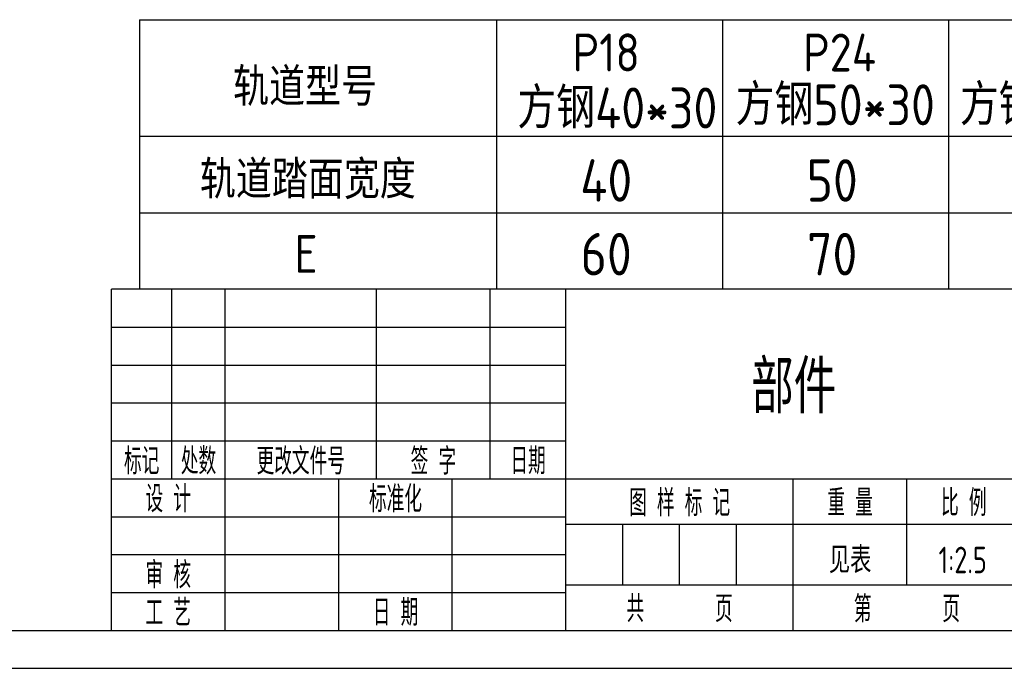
# Model space of a CAD drawing. Header units: millimetres. Extents: x -62 to 988, y -12 to 730.
# Tile 2 of 8: x 495 to 820, y -12 to 201. Entities that reach past the tile are written whole.
import ezdxf
from ezdxf.enums import TextEntityAlignment as Align

# ---------------------------------------------------------------- set-up
doc = ezdxf.new("R2010")
doc.units = ezdxf.units.MM
doc.header["$LTSCALE"] = 25
for name, color, linetype in [('1轮廓实线层', 7, 'Continuous'), ('2细线层', 4, 'Continuous'), ('6文字层', 3, 'Continuous'), ('图框层', 7, 'Continuous'), ('文字层', 3, 'Continuous')]:
    doc.layers.add(name, color=color, linetype=linetype)
doc.styles.add('PC_TEXTSTYLE', font='isocp.shx', dxfattribs={"width": 0.8, "bigfont": 'hzfs.shx'})

# ---------------------------------------------------------------- blocks, each defined once
blk = doc.blocks.new('PC_TITLE_BLOCK')
at = {"layer": '1轮廓实线层'}
for p, q in [((0, 45), (-180, 45)), ((-180, 0), (-180, 45)), ((-172, 20), (-172, 45)), ((-165, 20), (-165, 45)), ((-145, 20), (-145, 45)), ((-130, 20), (-130, 45)), ((-120, 0), (-120, 45)), ((-180, 20), (-60, 20)), ((-165, 0), (-165, 20)), ((-150, 0), (-150, 20)), ((-135, 0), (-135, 20)), ((-180, 0), (0, 0))]:
    blk.add_line(p, q, dxfattribs=at)
at = {"layer": '1轮廓实线层', "color": 7}
blk.add_line((-180, 25), (-120, 25), dxfattribs=at)
at = {"layer": '2细线层'}
for p, q in [((-180, 40), (-120, 40)), ((-180, 35), (-120, 35)), ((-180, 30), (-120, 30)), ((-90, 0), (-90, 20)), ((-75, 6), (-75, 20)), ((-180, 15), (-120, 15)), ((-120, 14), (-60, 14)), ((-112.5, 6), (-112.5, 14)), ((-105, 6), (-105, 14)), ((-97.5, 6), (-97.5, 14)), ((-180, 10), (-120, 10)), ((-120, 6), (-60, 6)), ((-180, 5), (-120, 5))]:
    blk.add_line(p, q, dxfattribs=at)
at = {"layer": '6文字层', "style": 'PC_TEXTSTYLE', "width": 0.667}
for s, p in [('标记', (-176, 22.5)), ('处数', (-168.5, 22.5)), (' 更改文件号 ', (-155, 22.5)), (' 签 字 ', (-137.5, 22.5)), (' 日期 ', (-125, 22.5)), (' 设 计 ', (-172.5, 17.51)), (' 标准化 ', (-142.5, 17.51)), (' 图 样 标 记 ', (-105, 17)), (' 重 量 ', (-82.5, 17)), (' 比 例 ', (-67.5, 17)), (' 审 核 ', (-172.5, 7.5)), (' 工 艺 ', (-172.5, 2.5)), ('共       页', (-105, 3)), ('第       页', (-75, 3)), (' 日 期 ', (-142.5, 2.5))]:
    blk.add_text(s, height=3.5, dxfattribs=at).set_placement(p, align=Align.MIDDLE)
at = {"layer": '6文字层', "style": 'PC_TEXTSTYLE', "flags": 8}
for tag, height, width, p, p2 in [('产品名称或材料标记', 7, 0.600652, (-113.46, 28.64), (-66.42, 28.64)), ('图样名称', 5, 2.004495, (-54.79, 19.98), (-5.27, 19.98)), ('标准化', 3.5, 1.023147, (-133.83, 15.37), (-120.75, 15.37)), ('重量', 3.5, 1.408247, (-88.46, 7.54), (-76.55, 7.54)), ('比例', 3.5, 1.385287, (-73.35, 7.54), (-61.93, 7.54)), ('图样代号', 5, 2.006536, (-54.79, 5.63), (-5.52, 5.63)), ('审核', 3.5, 1.579393, (-163.99, 5.37), (-150.63, 5.37)), ('工艺', 3.5, 1.621807, (-164.21, 0.37), (-150.89, 0.37)), ('日期', 3.5, 1.560088, (-133.83, 0.37), (-120.75, 0.37)), ('共几页', 3.5, 0.557144, (-108.07, 0.63), (-101.05, 0.63))]:
    blk.add_attdef(tag, text='', height=height, dxfattribs=dict(at, width=width)).set_placement(p, p2, align=Align.FIT)
at = {"layer": '6文字层', "style": 'PC_TEXTSTYLE', "width": 9.905045, "flags": 8}
blk.add_attdef('设计', text='', height=3.5, rotation=358.4644, dxfattribs=at).set_placement((-164.23, 15.37), (-150.37, 15), align=Align.FIT)
at = {"layer": '6文字层', "color": 3, "style": 'PC_TEXTSTYLE', "width": 0.56476, "flags": 8}
blk.add_attdef('第几页', text='', height=3.5, dxfattribs=at).set_placement((-78.29, 0.75), (-71.16, 0.75), align=Align.FIT)
at = {"layer": '6文字层', "ltscale": 10, "style": 'PC_TEXTSTYLE', "flags": 1}
blk.add_attdef('图纸张数', (-58.68, -0.49), '', height=2.5, dxfattribs=at)

msp = doc.modelspace()

# ---------------------------------------------------------------- linework, layer by layer
for p, q in [((534.315, 201.404), (975, 201.404)), ((534.315, 201.404), (534.315, 112.5)), ((975, 112.5), (534.315, 112.5)), ((0, 0), (792.447, 0))]:
    msp.add_line(p, q)
at = {"layer": '2细线层'}
msp.add_line((-62.5, -12.5), (987.5, -12.5), dxfattribs=at)
at = {"layer": '图框层'}
msp.add_line((0, 0), (975, 0), dxfattribs=at)
at = {"layer": '文字层'}
for p, q in [((652.023, 201.404), (652.023, 112.5)), ((726.592, 201.404), (726.592, 112.5)), ((801.161, 201.404), (801.161, 112.5)), ((534.315, 163.004), (975, 163.004)), ((534.315, 137.752), (975, 137.752))]:
    msp.add_line(p, q, dxfattribs=at)

# ---------------------------------------------------------------- block references
at = {"layer": '图框层'}
ref = msp.add_blockref('PC_TITLE_BLOCK', (975, 0), dxfattribs=dict(at, xscale=2.5, yscale=2.5, zscale=2.5))
ref.add_attrib('重量', '见表', dxfattribs={"layer": '6文字层', "height": 8.75, "style": 'PC_TEXTSTYLE', "width": 0.8}).set_placement((768.743, 18.856), align=Align.CENTER)
ref.add_attrib('产品名称或材料标记', '部件', dxfattribs={"layer": '6文字层', "height": 17.5, "style": 'PC_TEXTSTYLE', "width": 0.8}).set_placement((750.145, 71.589), align=Align.CENTER)
ref.add_attrib('比例', '1:2.5', dxfattribs={"layer": '6文字层', "height": 8.75, "style": 'PC_TEXTSTYLE', "width": 0.8}).set_placement((805.896, 18.856), align=Align.CENTER)

# ---------------------------------------------------------------- texts
at = {"layer": '文字层', "style": 'PC_TEXTSTYLE', "width": 0.95}
for s, height, p in [('P18', 12.5, (688.273, 184.352)), ('P24', 12.5, (765.272, 184.319)), ('轨道型号', 12.5, (588.902, 172.993)), ('方钢50*30', 13.5, (763.854, 166.588)), ('方钢60*40', 13.5, (838.104, 166.588)), (' 方钢40*30', 13.5, (688.273, 165.543)), ('轨道踏面宽度', 12.5, (589.819, 142.423)), ('40', 14, (688.273, 141.392)), ('50', 14, (762.842, 141.392)), ('E', 12.5, (589.208, 117.891)), ('60', 14, (688.273, 117.076)), ('70', 14, (762.842, 117.076))]:
    msp.add_text(s, height=height, dxfattribs=at).set_placement(p, align=Align.CENTER)

doc.saveas('drawing.dxf')
